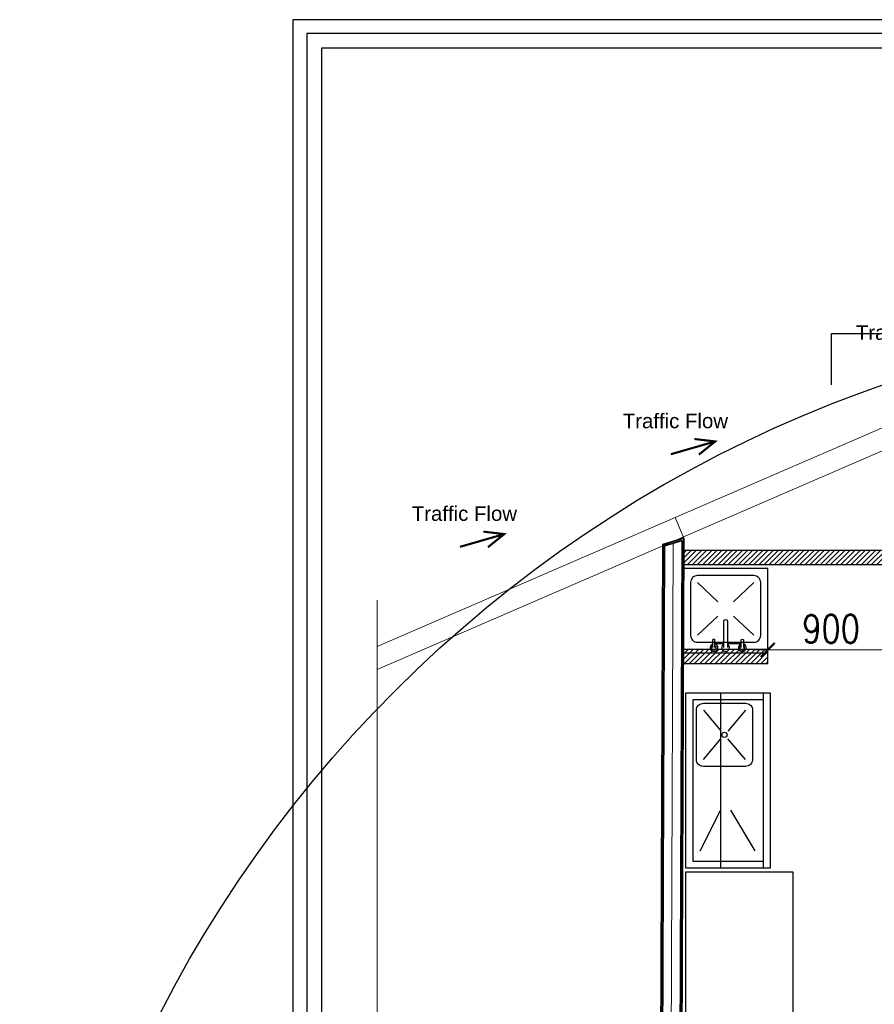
# Model space of a CAD drawing. Header units: millimetres. Extents: x 2950152 to 2989892, y -490837 to -470506.
# Tile 25 of 57: x 2960896 to 2966970, y -477503 to -470506. Entities that reach past the tile are written whole.
import ezdxf

# ---------------------------------------------------------------- set-up
doc = ezdxf.new("R2010")
doc.units = ezdxf.units.MM
doc.header["$LTSCALE"] = 1000
doc.header["$MEASUREMENT"] = 0
doc.header["$PDMODE"] = 3
doc.header["$PDSIZE"] = -1
for name, pattern in [('DASHED2', [0.375, 0.25, -0.125]), ('Hidden 2mm', [3, 2, -1]), ('HIDDEN2', [4.7625, 3.175, -1.5875]), ('PHANTOM', [2.5, 1.25, -0.25, 0.25, -0.25, 0.25, -0.25])]:
    doc.linetypes.add(name, pattern=pattern)
doc.layers.get('0').update_dxf_attribs({"linetype": 'CONTINUOUS'})
doc.layers.get('Defpoints').update_dxf_attribs({"linetype": 'CONTINUOUS'})
for name, color, linetype, lineweight in [('A-DETL', 1, 'CONTINUOUS', 15), ('A-WALL-FULL-EXTR', 2, 'CONTINUOUS', 35), ('I-ANNO-DIMS', 142, 'CONTINUOUS', 18), ('SYN-I-145PARTITION', 104, 'CONTINUOUS', 20)]:
    doc.layers.add(name, color=color, linetype=linetype, lineweight=lineweight)
for name, color, linetype in [('LV_EQUIPMENT', 8, 'CONTINUOUS'), ('LV_HATCH', 253, 'CONTINUOUS'), ('LV_PROJECTION', 4, 'CONTINUOUS'), ('LV_WALLS', 1, 'CONTINUOUS'), ('TITLE', 5, 'CONTINUOUS')]:
    doc.layers.add(name, color=color, linetype=linetype)
doc.styles.add('BA-SCALE 100', font='SIMPLEX.SHX', dxfattribs={"width": 0.8, "height": 200})
doc.styles.get("Standard").update_dxf_attribs({"font": 'arial.ttf'})
doc.linetypes.add('BATTING', pattern='A,0.00254,-2.54,[134,ltypeshp.shx,S=2.54,R=0,X=-2.54,Y=0],-5.08,[134,ltypeshp.shx,S=2.54,R=180,X=2.54,Y=0],-2.54', length=10.16254)
doc.dimstyles.new('BA SCALE 100', dxfattribs={"dimtxt": 200, "dimasz": 100, "dimexe": 0, "dimexo": 0, "dimgap": 50, "dimtad": 1, "dimdec": 0, "dimzin": 1, "dimdsep": 46, "dimtxsty": 'BA-SCALE 100', "dimblk": 'ARCHTICK', "dimcen": 2.5, "dimdle": 100, "dimclrd": 256, "dimclre": 256, "dimclrt": 256, "dimadec": 0, "dimazin": 0, "dimtfac": 1, "dimtdec": 0, "dimtmove": 1, "dimatfit": 3, "dimfxl": 0, "dimlwd": 9, "dimlwe": 9, "dimarcsym": 0})

# ---------------------------------------------------------------- blocks, each defined once
blk = doc.blocks.new('*U765')
at = {"layer": 'I-ANNO-DIMS', "color": 4, "ltscale": 0.25}
blk.add_line((0.0506, 0), (3.3293, 0), dxfattribs=at)
blk = doc.blocks.new('_ArchTick')
at = {"color": 0, "linetype": 'ByBlock', "const_width": 0.15}
blk.add_lwpolyline([(-0.5, -0.5), (0.5, 0.5)], dxfattribs=at)
blk = doc.blocks.new('*D817')
at = {"linetype": 'HIDDEN2', "lineweight": 9}
for p, q in [((2966113.1, -474985.4), (2967213.1, -474985.4)), ((2966213.1, -474980.7), (2966213.1, -474985.4)), ((2967113.1, -474980.7), (2967113.1, -474985.4))]:
    blk.add_line(p, q, dxfattribs=at)
at = {"layer": 'Defpoints', "color": 0, "lineweight": -2}
for p in [(2966213.1, -474980.7), (2967113.1, -474980.7), (2967113.1, -474985.4)]:
    blk.add_point(p, dxfattribs=at)
at = {"lineweight": 9, "xscale": 100, "yscale": 100, "zscale": 100, "rotation": 180}
blk.add_blockref('_ArchTick', (2966213.1, -474985.4), dxfattribs=at)
at = {"lineweight": 9, "xscale": 100, "yscale": 100, "zscale": 100}
blk.add_blockref('_ArchTick', (2967113.1, -474985.4), dxfattribs=at)
at = {"insert": (2966663.1, -474835.4), "char_height": 200, "attachment_point": 5, "style": 'BA-SCALE 100'}
blk.add_mtext('900', dxfattribs=at)
blk = doc.blocks.new('A$Cabb5592f')
at = {"const_width": 15}
for points in [[(0, 0), (315.3, 90.8)], [(199.2, -2.6), (315.3, 90.8), (167.3, 108.2)]]:
    blk.add_lwpolyline(points, dxfattribs=at)

msp = doc.modelspace()

# ---------------------------------------------------------------- hatches: boundary and pattern name
at = {"layer": 'LV_HATCH'}
h = msp.add_hatch(dxfattribs=at)
h.set_pattern_fill('ANSI31', color=253, scale=8.1, angle=1080)
h.set_pattern_definition([(45, (3141215.035, -543683.886), (-18.1850186, 18.1850186), [])])
h.paths.add_polyline_path([(2970396.7, -474277.8), (2965616.1, -474277.8), (2965616.1, -474377.8), (2970322, -474377.8)])
h = msp.add_hatch(dxfattribs=at)
h.set_pattern_fill('ANSI31', color=253, scale=8.1, angle=900)
h.set_pattern_definition([(225, (2767224.976, -432960.9), (18.1850186, -18.1850186), [])])
h.paths.add_polyline_path([(2966213.1, -474980.7), (2965614.2, -474980.7), (2965614.2, -475080.7), (2966213.1, -475080.7)])

# ---------------------------------------------------------------- linework, layer by layer
for points in [[(2962936.6, -490484.2), (2976317.6, -490484.2), (2976317.6, -470605.7), (2962936.6, -470605.7)], [(2963040.1, -490380.8), (2976214.2, -490380.8), (2976214.2, -470709.1), (2963040.1, -470709.1)]]:
    msp.add_lwpolyline(points, close=True)
at = {"lineweight": -2}
msp.add_circle((2970013.8, -481719.3), 9117.6, dxfattribs=at)
at = {"layer": 'A-DETL', "linetype": 'Hidden 2mm'}
for p, q in [((2965466.7, -474235.1), (2965435.7, -481982.3)), ((2965585.6, -482000.5), (2965616.8, -474190.7))]:
    msp.add_line(p, q, dxfattribs=at)
at = {"layer": 'A-DETL', "linetype": 'Hidden 2mm', "ltscale": 30}
for points in [[(2974649.5, -482288.5), (2974633.2, -473078, 0.433468), (2971880.7, -471307), (2963436.1, -474960.4)], [(2974623.3, -486162.3), (2965607.9, -488759.6), (2965565.6, -488615.7), (2965590.8, -484927.5), (2965951.9, -484805.7), (2965659.4, -482312.7), (2965586, -482312.2), (2965616.8, -474190.7), (2965554.7, -474043.9), (2971880.7, -471307, -0.433468), (2974633.2, -473078), (2974649.4, -482237.3), (2971418.2, -482237), (2971418.1, -483990.1), (2974623.3, -483990.4), (2974623.3, -484054.9)], [(2963436.1, -475123.9), (2971929.2, -471449.5, -0.429852), (2974483.3, -473092), (2974499.5, -482288.5)]]:
    msp.add_lwpolyline(points, format="xyb", dxfattribs=at)
at = {"layer": 'A-WALL-FULL-EXTR'}
msp.add_lwpolyline([(2965616.8, -474190.7), (2965585.6, -482000.5), (2965435.7, -481982.3), (2965466.6, -474235.1), (2965616.8, -474190.7)], dxfattribs=at)
msp.add_lwpolyline([(2965604.3, -474207.4), (2965573.2, -481986.5), (2965448.2, -481971.3), (2965479, -474244.5)], close=True, dxfattribs=at)
at = {"layer": 'Defpoints', "color": 3}
msp.add_lwpolyline([(2962837.4, -490583.5), (2976416.8, -490583.5), (2976416.8, -470506.4), (2962837.4, -470506.4)], close=True, dxfattribs=at)
at = {"layer": 'LV_EQUIPMENT', "color": 9}
for p, q in [((2965714, -474506.6), (2965859, -474642.5)), ((2966113.3, -474506.6), (2965968.3, -474642.5)), ((2965859, -474744.9), (2965714, -474880.9)), ((2965968.3, -474744.9), (2966113.3, -474880.9)), ((2965755.4, -475413.6), (2965880, -475560.9)), ((2966054.9, -475413.7), (2965928.5, -475561)), ((2965755.3, -475763), (2965879.9, -475615.8)), ((2966054.8, -475763), (2965928.5, -475615.6))]:
    msp.add_line(p, q, dxfattribs=at)
at = {"layer": 'LV_EQUIPMENT'}
for p, q in [((2965897.3, -474780.2), (2965897.3, -474967.4)), ((2965929.8, -474967.8), (2965929.8, -474781.9)), ((2965897.3, -474941.1, 0), (2965837.6, -474941.1, 0)), ((2966023.8, -474941.1, 0), (2965929.8, -474941.1, 0))]:
    msp.add_line(p, q, dxfattribs=at)
for points in [[(2966213.1, -474406.7), (2965614.2, -474406.7), (2965614.2, -475005.7), (2966213.1, -475005.7)], [(2965630.6, -475288.8), (2966229.6, -475288.9), (2966229.4, -476536.7), (2965630.4, -476536.6)], [(2965630.4, -476561.6), (2966390.4, -476561.6), (2966390.4, -477781.6), (2965630.4, -477781.6)]]:
    msp.add_lwpolyline(points, close=True, dxfattribs=at)
for points in [[(2966113.3, -474456.6), (2965714, -474456.6, 0.414214), (2965664.1, -474506.6), (2965664.1, -474880.9, 0.414214), (2965714, -474930.8), (2966113.3, -474930.8, 0.414214), (2966163.2, -474880.9), (2966163.2, -474506.6, 0.414214)], [(2965705.5, -475413.6, -0.414214), (2965755.4, -475363.7), (2966054.9, -475363.7, -0.414214), (2966104.8, -475413.7), (2966104.7, -475763, -0.414214), (2966054.8, -475812.9), (2965755.3, -475812.9, -0.414214), (2965705.4, -475763)]]:
    msp.add_lwpolyline(points, format="xyb", close=True, dxfattribs=at)
at = {"layer": 'LV_EQUIPMENT', "elevation": 0}
for points in [[(2965837.6, -474968.7), (2965837.6, -474919.5, 1.28888), (2965820.6, -474919.5), (2965820.6, -474968.7)], [(2966023.8, -474966.8), (2966023.8, -474919.5, -1.28888), (2966040.8, -474919.5), (2966040.8, -474966.8)]]:
    msp.add_lwpolyline(points, format="xyb", dxfattribs=at)
at = {"layer": 'LV_EQUIPMENT'}
msp.add_lwpolyline([(2966179.6, -475338.8), (2965680.5, -475338.7), (2965680.4, -476486.7), (2966179.5, -476486.8)], dxfattribs=at)
at = {"layer": 'LV_EQUIPMENT', "linetype": 'PHANTOM', "ltscale": 15}
msp.add_lwpolyline([(2965880.2, -475288.9), (2966179.7, -475288.9), (2966179.5, -476536.7), (2965880, -476536.6)], close=True, dxfattribs=at)
at = {"layer": 'LV_EQUIPMENT', "color": 9}
for points in [[(2965948.6, -476123.2), (2966120.2, -476413.7)], [(2965732.1, -476413.7), (2965876.1, -476125.7)]]:
    msp.add_lwpolyline(points, dxfattribs=at)
msp.add_circle((2965905.1, -475588.3), 18.7, dxfattribs=at)
at = {"layer": 'LV_EQUIPMENT'}
for centre, radius, start, end in [((2965913.7, -474786.7), 16.5, 347.86667, 186.37378), ((2965830.5, -474968.4, 0), 27.6, 111.06325, 75.12484), ((2965829.7, -474968.4, 0), 16.5, 123.43901, 61.17287), ((2965913.4, -474968.4), 27.6, 125.62192, 53.61785), ((2966032.3, -474968.4, 0), 27.6, 107.9421, 72.05786), ((2966031.7, -474968.4, 0), 16.5, 118.82708, 56.56094)]:
    msp.add_arc(centre, radius, start, end, dxfattribs=at)
at = {"layer": 'LV_PROJECTION', "linetype": 'DASHED2', "ltscale": 300}
msp.add_lwpolyline([(2966666.4, -473102.2), (2966666.4, -472737.1), (2972216, -472737.1), (2972216, -475875), (2972216, -475875)], dxfattribs=at)
at = {"layer": 'LV_WALLS'}
for points in [[(2970396.7, -474277.8), (2965616.1, -474277.8), (2965616.1, -474377.8), (2970322, -474377.8)], [(2966213.1, -474980.7), (2965614.2, -474980.7), (2965614.2, -475080.7), (2966213.1, -475080.7)]]:
    msp.add_lwpolyline(points, close=True, dxfattribs=at)
at = {"layer": 'SYN-I-145PARTITION', "color": 252, "linetype": 'BATTING', "ltscale": 0.05}
msp.add_lwpolyline([(2965510.7, -481970.1), (2965541.7, -474225.9)], dxfattribs=at)

# ---------------------------------------------------------------- block references
for p in [(2965524.5, -473594.2), (2964024.9, -474252.5)]:
    msp.add_blockref('A$Cabb5592f', p)
at = {"layer": 'I-ANNO-DIMS', "color": 4, "ltscale": 0.25, "xscale": 2304.000000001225, "yscale": 2304.000000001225, "zscale": 2304.000000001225, "rotation": 89.99999999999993}
msp.add_blockref('*U765', (2963436.1, -482301.2), dxfattribs=at)

# ---------------------------------------------------------------- texts
at = {"layer": 'TITLE', "lineweight": 5, "char_height": 103.68, "width": 1529.255, "attachment_point": 1}
for insert in [(2966839.3, -472677.6, 0.3), (2965182.3, -473305.6, 0.3), (2963682.7, -473963.9, 0.3)]:
    msp.add_mtext('Traffic Flow', dxfattribs=dict(at, insert=insert))

# ---------------------------------------------------------------- dimensions: what is measured, and where the dimension line sits
dim = msp.add_linear_dim(base=(2967113.1, -474985.4), p1=(2966213.1, -474980.7), p2=(2967113.1, -474980.7), dimstyle='BA SCALE 100', override={"dimfxl": 0.05, "dimtfill": 1})
dim.commit()
dim.dimension.update_dxf_attribs({"geometry": '*D817', "text_midpoint": (2966663.1, -474835.4)})

doc.saveas('drawing.dxf')
